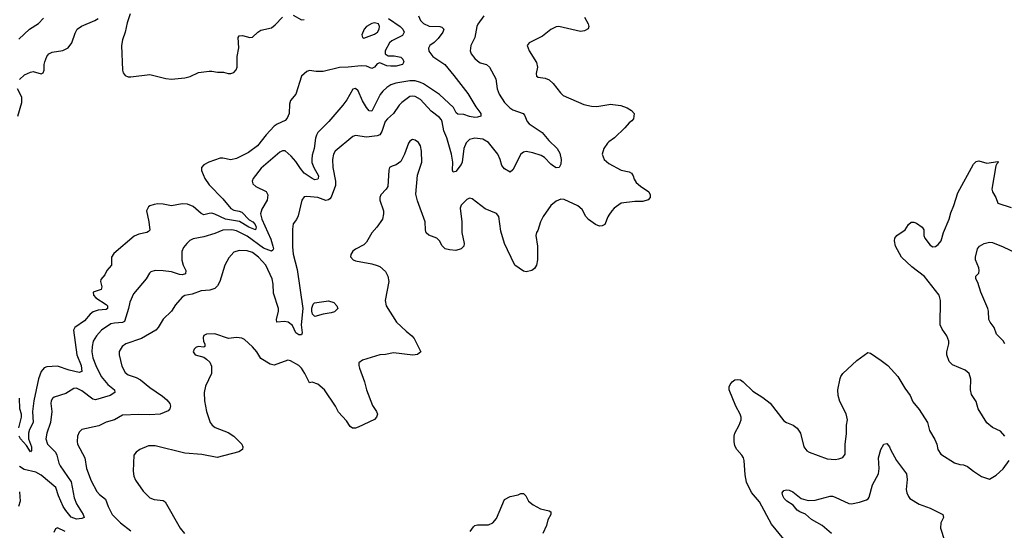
# Model space of a CAD drawing. Header units: inches. Extents: x 2134017 to 2292458, y 756222 to 916513.
# Tile 246 of 256: x 2205651 to 2212918, y 883855 to 887621. Entities that reach past the tile are written whole.
import ezdxf

# ---------------------------------------------------------------- set-up
doc = ezdxf.new("R2010")
doc.units = ezdxf.units.IN
doc.header["$MEASUREMENT"] = 0
doc.layers.add('C2808', color=7, linetype='Continuous')
doc.layers.add('C2818', color=7, linetype='Continuous')

msp = doc.modelspace()

# ---------------------------------------------------------------- linework, layer by layer
at = {"layer": 'C2808', "color": 5}
for points, elevation in [([(2205643.5, 887476.5), (2205722, 887550), (2205790, 887593), (2205827, 887633)], 340), ([(2208373.7, 887630), (2208458, 887570), (2208478.7, 887550), (2208488, 887530), (2208475.6, 887504.4), (2208396.3, 887463.7), (2208380.3, 887450), (2208348.1, 887390), (2208347.1, 887370), (2208370, 887354.3), (2208414.9, 887354.9), (2208463.7, 887343.7), (2208478.9, 887330), (2208486, 887310), (2208477.1, 887290), (2208430, 887278.8), (2208390, 887277.2), (2208361.3, 887281.3), (2208310, 887302), (2208290, 887296), (2208270, 887269.7), (2208250, 887261), (2208210, 887278), (2208170, 887281.7), (2208076, 887270), (2208010, 887269.4), (2207890, 887239.8), (2207838.4, 887238.4), (2207790, 887246), (2207770, 887237.6), (2207730, 887205.2), (2207688.5, 887071.5), (2207650, 887024), (2207642.7, 886997.3), (2207640.6, 886930), (2207625.8, 886894.2), (2207610, 886877.4), (2207550.3, 886850), (2207530, 886834.6), (2207470, 886770.5), (2207406.1, 886690), (2207339.2, 886640.8), (2207250, 886596.1), (2207210, 886588.1), (2207150, 886599.5), (2207130, 886599.1), (2207046, 886570), (2207008.5, 886550), (2206993.4, 886530), (2206992.2, 886507.8), (2207017.6, 886450), (2207050, 886403.2), (2207150, 886300.6), (2207208, 886228), (2207230, 886216.6), (2207270, 886209), (2207290, 886200.4), (2207345, 886145), (2207370.7, 886130), (2207388.4, 886110), (2207396.8, 886090), (2207390.1, 886069.9), (2207341.8, 886090), (2207273.2, 886133.2), (2207169, 886149), (2207090, 886187.6), (2207070, 886193.1), (2207050, 886192.2), (2207010, 886180.7), (2206990, 886190.7), (2206930, 886242.3), (2206890, 886260.3), (2206850, 886263.1), (2206770, 886248.7), (2206710, 886260.4), (2206670, 886262.4), (2206642, 886258), (2206612.2, 886247.8), (2206600.7, 886239.3), (2206586.7, 886210), (2206604.4, 886130), (2206610, 886069), (2206602.4, 886057.6), (2206588.9, 886051.1), (2206530, 886039.8), (2206495.2, 886024.8), (2206344.9, 885895.1), (2206329.2, 885870), (2206328.8, 885810), (2206294.9, 885770), (2206280, 885740), (2206250, 885703.7), (2206246.8, 885690), (2206257.8, 885650), (2206251.8, 885630), (2206192.4, 885610), (2206195.8, 885590), (2206211.4, 885570), (2206290, 885520.8), (2206298, 885510), (2206298.6, 885490), (2206290, 885482.9), (2206230, 885477.9), (2206193.4, 885466.6), (2206171.4, 885450), (2206130, 885400.4), (2206057.3, 885350), (2206048.1, 885331.9), (2206071.3, 885150), (2206103.8, 885070), (2206110, 885026), (2206090, 885019.5), (2206015.1, 885035.1), (2205930, 885064.4), (2205850, 885061.1), (2205830, 885053), (2205810, 885025.1), (2205790, 884972.7), (2205754.1, 884810), (2205744, 884730), (2205750.8, 884650), (2205722.8, 884597.2), (2205714.8, 884570), (2205716.4, 884530), (2205736.8, 884470), (2205737.4, 884442.6), (2205730, 884434), (2205701.3, 884481.3), (2205656, 884530), (2205647, 884550)], 320), ([(2208595.2, 887650), (2208610, 887614.9), (2208630, 887593.1), (2208673.7, 887573.7), (2208751, 887570), (2208765.7, 887565.7), (2208780.3, 887550), (2208774.6, 887530), (2208738.7, 887481.3), (2208710, 887452.3), (2208678.7, 887430), (2208668.2, 887410), (2208670, 887388.2), (2208699.5, 887350), (2208787.9, 887290), (2208854.4, 887210), (2208957.2, 887077.2), (2209017, 886977), (2209055.5, 886930), (2209055.3, 886910), (2209030, 886901), (2209010, 886900.2), (2208970, 886907.5), (2208930, 886921.6), (2208884.6, 886924.6), (2208873, 886933), (2208852.6, 886972.6), (2208748.8, 887070), (2208630, 887146.6), (2208610, 887157.7), (2208570, 887169.4), (2208530, 887168.7), (2208427.6, 887152.4), (2208390, 887139.4), (2208359.7, 887120.3), (2208330, 887094), (2208311.8, 887070), (2208250, 886946.4), (2208230, 886949), (2208210, 886973.1), (2208181.3, 887021.3), (2208150, 887095.1), (2208130, 887113.6), (2208110, 887109.4), (2208065.2, 887030), (2208035.4, 886990), (2207933.4, 886870), (2207851.6, 886790), (2207840.2, 886770), (2207833.6, 886746.4), (2207825.3, 886670), (2207810, 886620.5), (2207805.9, 886590), (2207808.1, 886568.1), (2207821.5, 886530), (2207854.9, 886470), (2207854.5, 886450), (2207850, 886444), (2207830, 886439.9), (2207810, 886448.9), (2207749.9, 886489.9), (2207722.3, 886522.3), (2207690, 886575.4), (2207655, 886615), (2207610, 886652.4), (2207590, 886654), (2207570, 886642.6), (2207433.1, 886526.9), (2207373.7, 886450), (2207366.4, 886430), (2207370.5, 886410), (2207394, 886390), (2207470, 886354.4), (2207483.1, 886330), (2207478.3, 886290), (2207437.4, 886222.6), (2207429, 886190), (2207436.9, 886150), (2207503.2, 886003.2), (2207519.5, 885950), (2207522.9, 885930), (2207519.6, 885920.4), (2207510, 885912.3), (2207450, 885935), (2207330, 886023.5), (2207250, 886062.7), (2207217.2, 886070), (2207150, 886068.3), (2207090, 886043.1), (2207010, 886018.9), (2206930, 886005.1), (2206907.5, 885992.5), (2206883.1, 885970), (2206860.2, 885939.8), (2206847.9, 885910), (2206846.2, 885846.2), (2206857.2, 885810), (2206877.3, 885770), (2206873.3, 885746.7), (2206850, 885739.3), (2206830, 885741.8), (2206770, 885760.3), (2206710, 885768.8), (2206650.2, 885769.8), (2206619.6, 885760.4), (2206608.2, 885751.8), (2206583.1, 885710), (2206490, 885598.7), (2206462.8, 885537.2), (2206454.8, 885490), (2206424.3, 885395.7), (2206410, 885387.3), (2206350, 885383.6), (2206323.6, 885376.4), (2206254.4, 885330), (2206216.6, 885290), (2206193.6, 885250), (2206184.3, 885210), (2206182.8, 885170), (2206190, 885126), (2206211.8, 885070), (2206253, 884990), (2206301.8, 884930), (2206350.2, 884890), (2206352.3, 884870), (2206317.6, 884850), (2206210, 884817.5), (2206190, 884822.6), (2206110, 884883.7), (2206070, 884903.5), (2206050, 884900.9), (2205990, 884864.2), (2205904.2, 884835.8), (2205893, 884827), (2205883.9, 884810), (2205880.7, 884790), (2205887.5, 884730), (2205879, 884650), (2205851.8, 884570), (2205844.1, 884530), (2205854.7, 884490), (2205914.5, 884430), (2205924.3, 884410), (2205939, 884350), (2205949.5, 884330), (2206030, 884212.3), (2206053, 884093), (2206070.8, 884050.8), (2206120.2, 883970), (2206126, 883950), (2206110, 883942.4), (2206070, 883937.3), (2206030, 883950.8), (2205990, 883999.8), (2205971.7, 884030), (2205936.2, 884110), (2205917.6, 884170), (2205810, 884261.6), (2205770, 884282.2), (2205683.7, 884303.7), (2205650, 884326)], 340), ([(2205650, 887178.8), (2205687, 887213), (2205730, 887234.9), (2205750, 887238), (2205810, 887222), (2205824, 887230), (2205831.2, 887248.8), (2205831.2, 887290), (2205835.8, 887310), (2205849.7, 887350), (2205865.1, 887370), (2205890, 887380.3), (2205970, 887393.7), (2206007.6, 887412.4), (2206035.4, 887450), (2206059.7, 887520.3), (2206075.1, 887550), (2206107.4, 887572.6), (2206204.9, 887615.1), (2206229.7, 887630.3)], 320), ([(2209075.3, 887650), (2209031.1, 887588.9), (2209023.6, 887570), (2209010.1, 887489.9), (2208981.5, 887430), (2208976.9, 887410), (2208976, 887390), (2208983.1, 887370), (2209010, 887334), (2209030, 887316.5), (2209050, 887303.6), (2209097.3, 887290), (2209119.5, 887270), (2209165.7, 887185.7), (2209176.1, 887110), (2209190, 887070.7), (2209228.7, 887010), (2209268.9, 886970), (2209290, 886956.5), (2209367.9, 886927.9), (2209377.8, 886917.8), (2209395.6, 886870), (2209410, 886852), (2209507.9, 886787.9), (2209556.4, 886730), (2209618.4, 886670), (2209636.5, 886636.5), (2209647.4, 886590), (2209645.7, 886554.3), (2209632.7, 886530), (2209610, 886528.3), (2209590, 886540.4), (2209570, 886555.4), (2209524.1, 886604.1), (2209498.8, 886618.8), (2209439.2, 886639.2), (2209390, 886647.8), (2209370, 886644.8), (2209350, 886629.6), (2209290, 886512.3), (2209270, 886496), (2209230, 886521.6), (2209210, 886544.5), (2209198, 886590), (2209180.3, 886630), (2209110, 886714), (2209070, 886740.8), (2209010, 886747), (2208970, 886736.4), (2208946.4, 886713.6), (2208929.5, 886670), (2208916.1, 886570), (2208910, 886553.6), (2208870, 886500.9), (2208850, 886495.3), (2208845.6, 886510), (2208847, 886570), (2208839, 886630), (2208802.3, 886750), (2208781.8, 886801.8), (2208770, 886866.6), (2208762.8, 886882.8), (2208750, 886899.3), (2208686.9, 886946.9), (2208610, 887031.5), (2208570, 887054.7), (2208550, 887057.4), (2208530, 887053.9), (2208470.2, 887010), (2208450.7, 886989.3), (2208410.2, 886930), (2208364.2, 886890), (2208349.4, 886870), (2208324.1, 886795.9), (2208307.8, 886772.2), (2208290, 886763.8), (2208210, 886754.8), (2208130, 886766.3), (2208110, 886759.7), (2207978, 886650), (2207966.5, 886630), (2207960.2, 886590), (2207961.7, 886530), (2207981, 886430), (2207981.8, 886398.2), (2207948.6, 886311.4), (2207940, 886300), (2207930, 886291.1), (2207910, 886287.9), (2207850, 886309), (2207770, 886317.4), (2207750, 886313.3), (2207733.8, 886290), (2207706.1, 886173.9), (2207693.4, 886146.6), (2207670, 886115.3), (2207665, 886075), (2207664.9, 885944.9), (2207669.3, 885890.7), (2207698.7, 885778.7), (2207739.3, 885490), (2207728.2, 885370), (2207734.5, 885310), (2207730, 885297), (2207710, 885295.4), (2207689.9, 885309.9), (2207665, 885365), (2207633.3, 885390), (2207604.4, 885395.6), (2207549.5, 885390), (2207545.6, 885410), (2207561.6, 885470), (2207559.7, 885490), (2207523, 885603), (2207522.1, 885670), (2207513, 885710), (2207466.9, 885810), (2207413.8, 885870), (2207370, 885902.5), (2207330, 885916.3), (2207270, 885918.6), (2207230, 885905.1), (2207194.7, 885865.3), (2207163.5, 885810), (2207127.3, 885690), (2207110, 885658), (2207090, 885636.9), (2207054.9, 885625.1), (2206990, 885621.4), (2206924.6, 885595.4), (2206870, 885585.3), (2206850, 885575.4), (2206801.6, 885518.4), (2206770, 885472), (2206710, 885412.7), (2206672.4, 885350), (2206655.5, 885330), (2206550, 885268.5), (2206434.8, 885230), (2206406.4, 885210), (2206385.7, 885174.3), (2206383.6, 885150), (2206404.7, 885064.7), (2206430, 885019.5), (2206450, 885002), (2206510, 884980.8), (2206543.4, 884963.4), (2206610, 884907.2), (2206704, 884844), (2206736.5, 884816.5), (2206757.8, 884790), (2206764.3, 884770), (2206759.6, 884750), (2206745.3, 884734.7), (2206687.7, 884712.3), (2206610, 884705.8), (2206530.9, 884709.1), (2206410, 884703.5), (2206350.6, 884670), (2206290, 884652.1), (2206235.8, 884624.2), (2206110, 884597), (2206090, 884578), (2206077.4, 884550), (2206073.8, 884510), (2206077.7, 884490), (2206131.6, 884390), (2206143.2, 884310), (2206178.8, 884218.8), (2206220.3, 884140.3), (2206239.3, 884119.3), (2206284.3, 884084.3), (2206303.6, 884030), (2206332.9, 883970), (2206395.2, 883910), (2206470.4, 883850)], 360), ([(2206464.9, 887664.9), (2206442.8, 887597.2), (2206428.8, 887530), (2206408.3, 887471.7), (2206401.1, 887430), (2206409.4, 887249.4), (2206414, 887230), (2206428.4, 887208.4), (2206450, 887200.2), (2206470, 887199.1), (2206610, 887215.5), (2206730, 887187.2), (2206770, 887182.3), (2206870, 887191.7), (2206910, 887202), (2206970, 887230.4), (2207050, 887241.6), (2207070, 887242), (2207110, 887233.4), (2207154, 887234), (2207190, 887224.7), (2207210, 887224.7), (2207230, 887231.3), (2207249.3, 887250.7), (2207255.1, 887270), (2207256.2, 887350), (2207267.3, 887412.7), (2207262.9, 887490), (2207270, 887502.8), (2207294.8, 887505.2), (2207350, 887488.7), (2207370, 887492.2), (2207408.2, 887530), (2207430, 887542.6), (2207510, 887561.8), (2207536.7, 887583.3), (2207590, 887639.1)], 320), ([(2207670, 887654.4), (2207730, 887618.7), (2207750, 887621.3)], 320), ([(2209819.7, 887639.7), (2209845.5, 887590), (2209850.6, 887570), (2209847.1, 887552.9), (2209820.5, 887539.5), (2209790, 887534), (2209630.3, 887569.7), (2209610, 887567.1), (2209571.2, 887548.8), (2209510, 887498.3), (2209410.7, 887450), (2209396.3, 887430), (2209410.4, 887390), (2209465.8, 887305.9), (2209472, 887270), (2209463, 887223), (2209464.9, 887204.9), (2209478, 887198), (2209530, 887190.3), (2209557.6, 887177.6), (2209588.2, 887150), (2209641.5, 887081.5), (2209662.8, 887062.8), (2209815.6, 886995.6), (2209870, 886982), (2209910, 886980.2), (2210000, 886996)], 380), ([(2205635.6, 886910), (2205667.3, 887010), (2205667, 887050), (2205634.5, 887110)], 320), ([(2210000, 886178.1), (2209992.5, 886167.5), (2209968.4, 886110), (2209950, 886100.3), (2209930, 886098.4), (2209900.7, 886110), (2209850, 886146.3), (2209829.7, 886170), (2209801.3, 886221.3), (2209770, 886248.4), (2209670, 886294), (2209644.1, 886295.9), (2209610, 886282.6), (2209570, 886251.2), (2209513.4, 886170), (2209494.7, 886130), (2209474.8, 886065.2), (2209465.5, 886050), (2209460.5, 886030), (2209473.4, 885950), (2209473.4, 885850), (2209464.9, 885810), (2209450, 885785.2), (2209431, 885770), (2209390, 885760.7), (2209370, 885765.1), (2209305.1, 885810), (2209250, 885924.5), (2209229.7, 885970.3), (2209201.8, 886061.8), (2209188.2, 886170), (2209170, 886191.1), (2209086.6, 886226.6), (2208990, 886299.5), (2208970, 886305.1), (2208950, 886295.6), (2208910, 886251.8), (2208901.5, 886230), (2208914, 886130), (2208913.1, 886050), (2208932, 885970), (2208927.7, 885950), (2208910.3, 885929.7), (2208870, 885918.4), (2208822.7, 885922.7), (2208790, 885931.8), (2208770, 885952), (2208748.9, 885988.9), (2208730, 886009.6), (2208670, 886031.5), (2208650, 886049.6), (2208645.1, 886070), (2208642.4, 886130), (2208585.7, 886285.7), (2208574.5, 886334.5), (2208586.6, 886473.4), (2208619.1, 886570), (2208617.4, 886650), (2208609.7, 886689.7), (2208594.9, 886714.9), (2208570, 886732.3), (2208550, 886737), (2208530, 886726), (2208519.3, 886710), (2208491.5, 886628.5), (2208464, 886576), (2208430, 886549.4), (2208399.1, 886540.9), (2208381, 886530), (2208374.8, 886510), (2208367.3, 886390), (2208354.8, 886370), (2208317.3, 886330), (2208307.7, 886310), (2208307.7, 886290), (2208334.8, 886210), (2208336.3, 886190), (2208327.7, 886150), (2208287.7, 886090), (2208250.4, 886049.6), (2208210, 885979), (2208190, 885959), (2208130, 885929), (2208110, 885914), (2208094.8, 885890), (2208091.1, 885871.1), (2208111, 885850), (2208130, 885841.6), (2208250, 885820.5), (2208288.6, 885808.6), (2208310, 885799.3), (2208350, 885763), (2208368.7, 885730), (2208374.6, 885690), (2208347.2, 885550), (2208355.8, 885510), (2208432.7, 885390), (2208502.4, 885322.4), (2208544.9, 885290), (2208561.6, 885270), (2208610.7, 885170), (2208587.5, 885152.5), (2208552.4, 885147.6), (2208410, 885162.4), (2208350, 885151.5), (2208310, 885149.7), (2208181, 885110), (2208154, 885090), (2208152.7, 885070), (2208157.6, 885050), (2208194.6, 884950), (2208210.3, 884890), (2208254.7, 884774.7), (2208284.9, 884730), (2208290.8, 884710), (2208284, 884690), (2208268.5, 884671.5), (2208150, 884614.5), (2208130, 884607), (2208107.7, 884607.7), (2208090, 884619.3), (2208062.3, 884662.3), (2208004.9, 884724.9), (2207980.5, 884770), (2207899.7, 884890), (2207850, 884932.8), (2207810, 884946), (2207790, 884942.4), (2207755.4, 885010), (2207730, 885049.8), (2207710, 885070.9), (2207650, 885104.8), (2207630, 885108.4), (2207530, 885072.8), (2207499.7, 885079.7), (2207430, 885122.7), (2207401.3, 885170), (2207370, 885207.6), (2207310, 885262), (2207290, 885272), (2207250, 885277), (2207190.6, 885269.4), (2207090, 885304.7), (2207030, 885300.7), (2207010, 885292.3), (2207003.8, 885276.2), (2207006.4, 885246.4), (2207016.4, 885230), (2207018, 885210), (2207010, 885206.6), (2206968.9, 885211.1), (2206950, 885202.7), (2206937.3, 885190), (2206931, 885170), (2206944.7, 885150), (2207010, 885130.6), (2207030, 885117.3), (2207054, 885094), (2207066, 885066), (2207066.4, 885010), (2207022.2, 884917.8), (2207011.8, 884870), (2207015.3, 884810), (2207028.8, 884730), (2207056.4, 884650), (2207070.3, 884630.3), (2207093, 884613), (2207190, 884574.9), (2207230.5, 884550), (2207290.5, 884490), (2207298, 884470), (2207295.5, 884450), (2207267.2, 884432.8), (2207108.9, 884391.1), (2206994.5, 884414.5), (2206870, 884424.2), (2206650, 884478), (2206601.4, 884478.6), (2206537.3, 884450), (2206510.6, 884430), (2206493, 884410), (2206487, 884290), (2206492.8, 884252.8), (2206505.5, 884225.5), (2206562.6, 884142.6), (2206610, 884093.4), (2206642.8, 884082.8), (2206710, 884074.9), (2206723.4, 884063.4), (2206834.9, 883870), (2206868.2, 883830)], 380), ([(2210000, 886718.9), (2209988.4, 886710), (2209962, 886670), (2209948.9, 886630), (2209964.9, 886590), (2209999.9, 886559.9)], 380), ([(2205643.5, 884610), (2205663.4, 884690), (2205663.2, 884710), (2205651.7, 884751.7), (2205649.1, 884830)], 320), ([(2205650, 884138), (2205654.3, 884070), (2205641.7, 884030)], 340), ([(2208974.9, 883845.1), (2209000.1, 883879.9), (2209011.2, 883888.8), (2209030, 883894), (2209110, 883894.9), (2209143.7, 883910), (2209170, 883940.7), (2209230, 884082), (2209270, 884104.4), (2209330, 884117.3), (2209350, 884126.8), (2209370, 884126.8), (2209386.8, 884110), (2209406, 884070), (2209441.5, 884041.5), (2209493.8, 884013.8), (2209557.5, 883997.5), (2209570.8, 883990), (2209570.5, 883970), (2209548.3, 883931.7), (2209539.5, 883890), (2209512.9, 883830)], 380), ([(2205985.6, 883845.6), (2205930, 883872), (2205914, 883866), (2205902, 883838)], 360)]:
    msp.add_lwpolyline(points, dxfattribs=dict(at, elevation=elevation))
for points, elevation in [([(2208270, 887597.4), (2208250, 887593.6), (2208209.3, 887570), (2208192, 887550), (2208176, 887510), (2208180.7, 887490), (2208190, 887484.4), (2208270, 887513.5), (2208292.2, 887527.8), (2208304, 887550), (2208306.2, 887570), (2208299.7, 887590)], 320), ([(2207830, 885431.1), (2207811.1, 885450), (2207806.3, 885470), (2207807.7, 885492.3), (2207817.8, 885522.2), (2207826.5, 885533.5), (2207930, 885546), (2207970, 885534), (2207991, 885510), (2207998, 885490), (2207973.4, 885466.6), (2207950, 885458), (2207890, 885448.5)], 360)]:
    msp.add_lwpolyline(points, close=True, dxfattribs=dict(at, elevation=elevation))
at = {"layer": 'C2818', "color": 5}
for points, elevation in [([(2210000, 886996), (2210010, 886997.7), (2210088.3, 886988.3), (2210134, 886970), (2210166.8, 886950), (2210186, 886930), (2210181, 886890), (2210170, 886875.3), (2210150, 886861.2), (2210118, 886822), (2210040.4, 886750), (2210000, 886718.9)], 380), ([(2209999.9, 886559.9), (2210090, 886511.7), (2210150, 886498), (2210167.3, 886490), (2210179.3, 886470), (2210184.9, 886444.9), (2210200.3, 886420.3), (2210231.9, 886391.9), (2210295.5, 886350), (2210304.4, 886330), (2210303.8, 886310), (2210288.9, 886291.1), (2210250, 886280.9), (2210190, 886279.8), (2210090, 886267.6), (2210039.3, 886230), (2210022.4, 886210), (2210000, 886178.1)], 380), ([(2212920.9, 884550), (2212890, 884586), (2212830, 884614), (2212790, 884647), (2212726, 884750), (2212710, 884804), (2212675.1, 884855.1), (2212669.7, 884889.7), (2212671.1, 884970), (2212658.7, 885010), (2212630, 885036.9), (2212536.3, 885076.3), (2212510, 885099), (2212493, 885150), (2212493.3, 885170), (2212509.6, 885230), (2212509.6, 885250), (2212493, 885290), (2212459, 885339), (2212445.4, 885370), (2212446.6, 885550), (2212436.3, 885590), (2212330, 885726), (2212236.8, 885796.8), (2212158.3, 885870), (2212114.8, 885950), (2212107.6, 885990), (2212109.5, 886010), (2212124.5, 886030), (2212185.6, 886070), (2212210, 886110.7), (2212230, 886127.7), (2212250, 886128), (2212270, 886120.7), (2212313, 886090), (2212324.4, 886070), (2212325.3, 886030), (2212332.2, 886010), (2212370, 885958), (2212390, 885944.9), (2212410, 885946.7), (2212430, 885961.6), (2212451.1, 885990), (2212468.2, 886051.8), (2212511.2, 886150), (2212523.3, 886196.7), (2212545.7, 886250), (2212575.1, 886344.9), (2212690, 886556.3), (2212710, 886574.9), (2212730, 886580.5), (2212790, 886562.8), (2212870, 886576), (2212876, 886570), (2212862.8, 886557.2), (2212856.7, 886543.3), (2212827.1, 886370), (2212830.2, 886350), (2212854.6, 886310), (2212870, 886268.4), (2212970, 886236)], 380), ([(2212923, 885230), (2212910.9, 885250.9), (2212861.5, 885301.4), (2212843.7, 885350), (2212812.7, 885390), (2212803.7, 885410), (2212802.7, 885470), (2212797.2, 885490), (2212744.2, 885610), (2212722, 885682), (2212708.7, 885710), (2212708, 885730), (2212729.4, 885750.6), (2212732.7, 885770), (2212729.5, 885790), (2212706.6, 885850), (2212706, 885870), (2212720.7, 885930), (2212735.1, 885950), (2212770, 885969.4), (2212810, 885979.7), (2212830, 885977.6), (2212910, 885945.7), (2213055.6, 885875.6)], 360), ([(2211290, 883789.3), (2211201, 883901), (2211110, 884063.7), (2211053, 884133), (2211016.2, 884210), (2211004.2, 884264.2), (2210997.7, 884370), (2210992.8, 884390), (2210980.5, 884410), (2210943, 884450), (2210930, 884477.2), (2210923.5, 884510), (2210923.9, 884550), (2210928.7, 884570), (2210962, 884630), (2210976.8, 884670), (2210976, 884690), (2210968.5, 884710), (2210937.4, 884770), (2210887.1, 884890), (2210888.3, 884911.7), (2210895.1, 884930), (2210910, 884950.8), (2210930, 884964.9), (2210950, 884968), (2210970, 884963.8), (2210990, 884950.4), (2211061.4, 884881.4), (2211135.1, 884835.1), (2211191.1, 884791.1), (2211290, 884661.3), (2211310, 884648.8), (2211359.1, 884630), (2211389.1, 884609.1), (2211412.9, 884570), (2211437.6, 884470), (2211460.7, 884440.7), (2211477.3, 884430), (2211610, 884382), (2211670, 884377.6), (2211697.4, 884382.6), (2211727.3, 884392.7), (2211744.5, 884415.5), (2211742.9, 884490), (2211754.2, 884565.8), (2211753.2, 884630), (2211762, 884670), (2211750, 884713.2), (2211703.7, 884803.7), (2211691.5, 884850), (2211688.2, 884890), (2211706.2, 884973.8), (2211711.3, 884990), (2211725.6, 885010), (2211830, 885107.7), (2211910, 885164.9), (2211930, 885160.5), (2212010, 885108.2), (2212059.1, 885070), (2212132.4, 884990), (2212183.6, 884903.6), (2212223, 884850), (2212242.5, 884802.5), (2212290, 884746), (2212350.5, 884650), (2212366.8, 884590), (2212405.4, 884525.4), (2212419.5, 884490), (2212428.4, 884450), (2212450, 884417.3), (2212550, 884353.4), (2212590, 884340.5), (2212617.5, 884337.5), (2212646.2, 884326.2), (2212690, 884290.7), (2212750, 884251), (2212810, 884231.3), (2212858.9, 884261.1), (2212910, 884307.7), (2212955.1, 884370)], 380), ([(2211642.3, 883830), (2211574, 883890), (2211494.8, 883934.8), (2211450, 883973.6), (2211410, 883989.9), (2211390, 884004.3), (2211358.9, 884038.9), (2211313.5, 884070), (2211292.3, 884090), (2211282.3, 884110), (2211279.4, 884130), (2211291.6, 884148.4), (2211310, 884152.9), (2211330.1, 884150.1), (2211358, 884138), (2211418, 884090), (2211470, 884074.6), (2211522.4, 884077.6), (2211633.8, 884106.2), (2211650, 884106.4), (2211670, 884098.7), (2211770, 884051.8), (2211790, 884050.3), (2211850, 884062.3), (2211899.8, 884080.2), (2211912.2, 884087.8), (2211920.1, 884099.9), (2211944.5, 884190), (2211989.8, 884270), (2211993.5, 884310), (2211989.7, 884390), (2212005.6, 884450), (2212029.6, 884490.4), (2212050, 884494), (2212070, 884471.3), (2212077.1, 884450), (2212122.4, 884370), (2212196.1, 884270), (2212201.3, 884230), (2212194.9, 884154.9), (2212197.6, 884130), (2212210, 884103), (2212221.6, 884090), (2212290, 884046.7), (2212370, 884018.9), (2212464.9, 883970), (2212468.4, 883950), (2212448.5, 883910), (2212448, 883870), (2212507.3, 883687.3)], 360)]:
    msp.add_lwpolyline(points, dxfattribs=dict(at, elevation=elevation))

doc.saveas('drawing.dxf')
